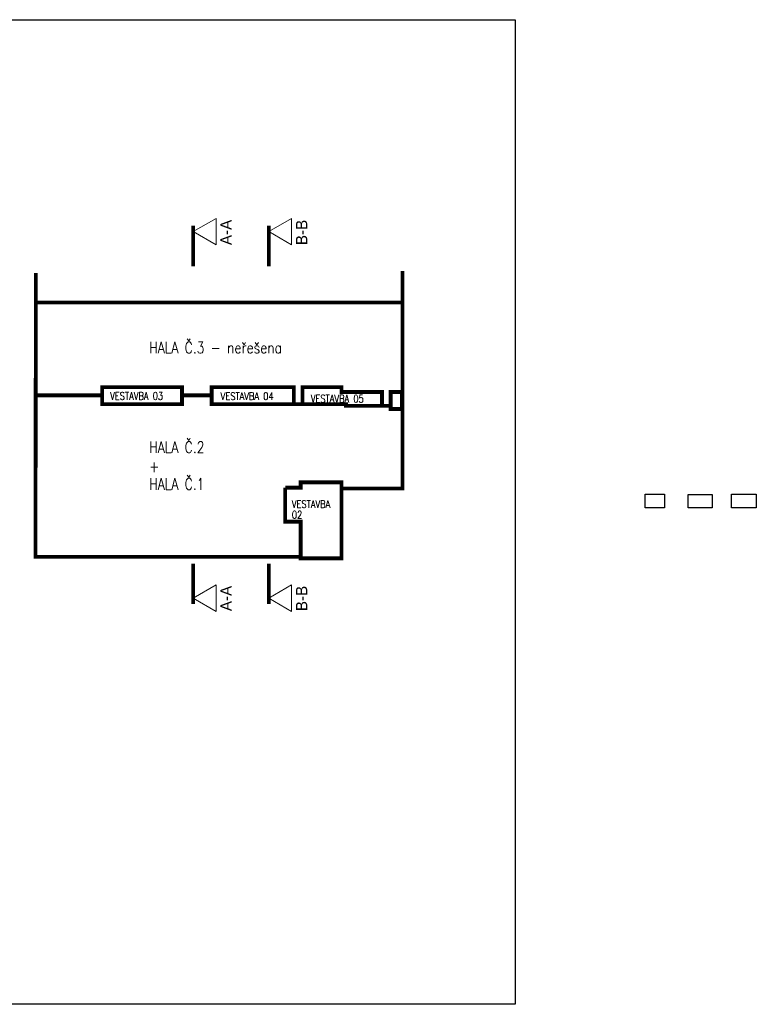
# Model space of a CAD drawing. Header units: millimetres. Extents: x -485339 to 350584, y -2181201 to -313328.
# Tile 79 of 115: x 156034 to 350584, y -1189934 to -929891. Entities that reach past the tile are written whole.
import ezdxf

# ---------------------------------------------------------------- set-up
doc = ezdxf.new("R2010")
doc.units = ezdxf.units.MM
doc.header["$LTSCALE"] = 10
doc.linetypes.add('DASHDOT', pattern=[25.4, 12.7, -6.35, 0, -6.35])
doc.layers.get('Defpoints').update_dxf_attribs({"color": 201})
doc.layers.add('St_popis', color=250, linetype='Continuous', lineweight=18)
doc.styles.add('Andy', font='txt')
doc.styles.get("Standard").update_dxf_attribs({"font": 'simplex.shx', "width": 0.8})
picture_1 = doc.add_image_def('image1.png', size_in_pixel=(1121, 792))
picture_2 = doc.add_image_def('image2.jpg', size_in_pixel=(1370, 771))
picture_3 = doc.add_image_def('image3.jpg', size_in_pixel=(1434, 786))

# ---------------------------------------------------------------- blocks, each defined once
blk = doc.blocks.new('G$C6C3BF058')
at = {"layer": 'St_popis'}
for points in [[(41551, 10918), (47578, 7438), (47578, 14397)], [(61515, 10918), (67542, 7438), (67542, 14397)], [(41551, -85887), (47578, -82407), (47578, -89367)], [(61515, -85887), (67542, -82407), (67542, -89367)]]:
    blk.add_lwpolyline(points, close=True, dxfattribs=at)
at = {"layer": 'St_popis', "linetype": 'DASHDOT', "ltscale": 25, "const_width": 1000}
for points in [[(41551, 12465), (41551, 1770)], [(61515, 12465), (61515, 1770)], [(41551, -87434), (41551, -76739)], [(61515, -87434), (61515, -76739)]]:
    blk.add_lwpolyline(points, dxfattribs=at)
at = {"layer": 'St_popis', "const_width": 1000}
for points in [[(0, 0), (-100, -74969), (69950, -74969), (69950, -75369), (80730, -75369), (80730, -56950), (96829, -56937), (96829, 505)], [(96829, -7816), (0, -7816)], [(17490, -32314), (-38, -32314)], [(46420, -32308), (38590, -32314)], [(70420, -34634), (68120, -34634)], [(91420, -35084), (93720, -35084)], [(80730, -56950), (80730, -55309), (69950, -55309), (69950, -56709), (65850, -56709)], [(65850, -56709), (65850, -65689), (69950, -65689), (69950, -74969)]]:
    blk.add_lwpolyline(points, dxfattribs=at)
for points in [[(17490, -34634), (38590, -34634), (38590, -30134), (17490, -30134)], [(46420, -34634), (68120, -34634), (68120, -30134), (46420, -30134)], [(70420, -30134), (80730, -30134), (80730, -31434), (91420, -31434), (91420, -35084), (81920, -35084), (81920, -34634), (70420, -34634)], [(93720, -35934), (96679, -35934), (96679, -31434), (93720, -31434)]]:
    blk.add_lwpolyline(points, close=True, dxfattribs=at)
at = {"layer": 'St_popis', "style": 'Andy'}
for s, p in [('A-A', (51730, 7358)), ('B-B', (71694, 7358)), ('A-A', (51730, -89313)), ('B-B', (71694, -89313))]:
    blk.add_text(s, height=3000, rotation=90, dxfattribs=at).set_placement(p)
at = {"layer": 'St_popis', "width": 0.8}
for s, height, p in [('HALA Č.3 - neřešena', 3000, (29932, -21224)), ('VESTAVBA 03', 2000, (19617, -33479)), ('VESTAVBA 04', 2000, (48803, -33539)), ('VESTAVBA 05', 2000, (72601, -34204)), ('HALA Č.2', 3000, (29932, -47522)), ('+', 3000, (29932, -52607)), ('HALA Č.1', 3000, (29932, -57234)), ('VESTAVBA', 2000, (67609, -62054)), ('02', 2000, (67609, -64849))]:
    blk.add_text(s, height=height, dxfattribs=at).set_placement(p)

msp = doc.modelspace()

# ---------------------------------------------------------------- linework, layer by layer
at = {"layer": 'Defpoints'}
msp.add_lwpolyline([(-480994, -929890.9), (286897.8, -929890.9), (286897.8, -1189933.9), (-480994, -1189933.9)], close=True, dxfattribs=at)

# ---------------------------------------------------------------- block references
at = {"layer": 'St_popis'}
msp.add_blockref('G$C6C3BF058', (160306.2, -996781.2), dxfattribs=at)

# ---------------------------------------------------------------- pictures from other files: only their frames are drawn
image = msp.add_image(picture_1, insert=(321219, -1058808.8), size_in_units=(5153.2, 3640.8))
image.dxf.flags = 15
image = msp.add_image(picture_2, insert=(332629.7, -1058808.8), size_in_units=(6297.8, 3544.2))
image.dxf.flags = 15
image = msp.add_image(picture_3, insert=(343992.5, -1058808.8), size_in_units=(6592, 3613.2))
image.dxf.flags = 15

doc.saveas('drawing.dxf')
